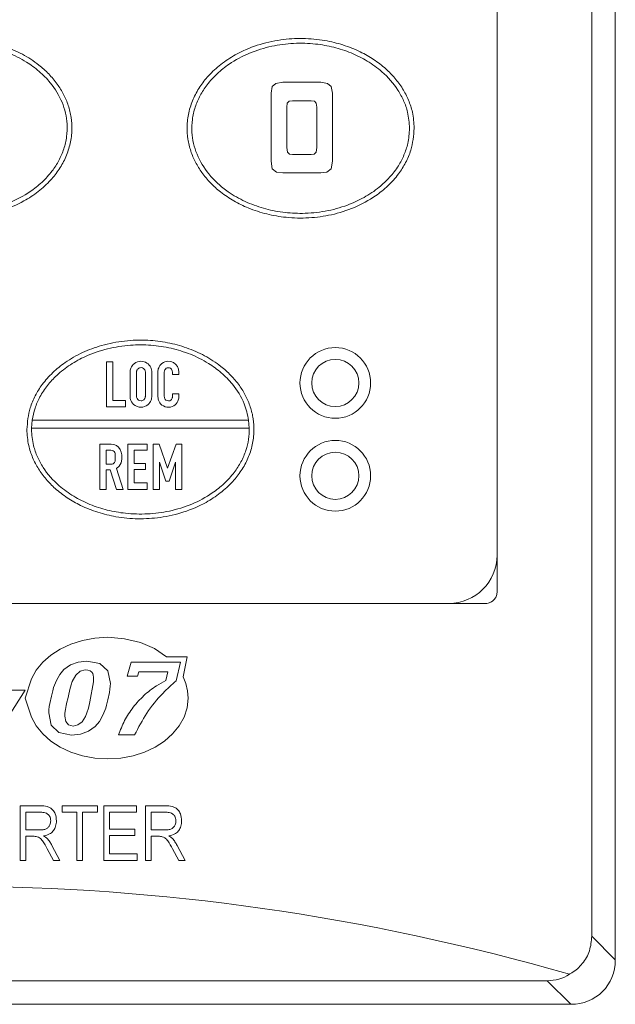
# Model space of a CAD drawing. Header units: inches. Extents: x 2954 to 6480, y 249 to 2776.
# Tile 90 of 105: x 5068 to 5094, y 2027 to 2069. Entities that reach past the tile are written whole.
import ezdxf

# ---------------------------------------------------------------- set-up
doc = ezdxf.new("R2010")
doc.units = ezdxf.units.IN
doc.header["$MEASUREMENT"] = 0
doc.layers.add('LV_PANEL MOUNT', color=7, linetype='Continuous')

# ---------------------------------------------------------------- blocks, each defined once
blk = doc.blocks.new('IHM_SSW07')
at = {"color": 7, "linetype": 'Continuous', "lineweight": 15}
for p, q in [((8408.51, 1724.59), (8408.51, 1632.371)), ((8407.51, 1723.59), (8407.51, 1633.371)), ((8403.497, 1708.081), (8403.497, 1647.985)), ((8403.492, 1649.535), (8403.492, 1691.363)), ((8393.897, 1669.131), (8393.948, 1669.407)), ((8393.948, 1669.407), (8394.103, 1669.547)), ((8394.103, 1669.547), (8394.396, 1669.591)), ((8394.396, 1669.591), (8396.008, 1669.591)), ((8396.008, 1669.591), (8396.3, 1669.547)), ((8396.3, 1669.547), (8396.455, 1669.407)), ((8396.455, 1669.407), (8396.506, 1669.131)), ((8393.897, 1669.131), (8393.897, 1666.241)), ((8396.506, 1669.131), (8396.506, 1666.241)), ((8394.563, 1668.537), (8394.589, 1668.702)), ((8394.589, 1668.702), (8394.664, 1668.785)), ((8394.664, 1668.785), (8394.807, 1668.811)), ((8394.807, 1668.811), (8395.596, 1668.811)), ((8395.596, 1668.811), (8395.739, 1668.785)), ((8395.739, 1668.785), (8395.815, 1668.702)), ((8395.815, 1668.702), (8395.84, 1668.537)), ((8394.563, 1668.537), (8394.563, 1666.82)), ((8395.84, 1668.537), (8395.84, 1666.82)), ((8394.59, 1666.634), (8394.563, 1666.82)), ((8394.68, 1666.549), (8394.59, 1666.634)), ((8394.807, 1666.53), (8394.68, 1666.549)), ((8394.807, 1666.53), (8395.596, 1666.53)), ((8395.723, 1666.549), (8395.596, 1666.53)), ((8395.813, 1666.634), (8395.723, 1666.549)), ((8395.84, 1666.82), (8395.813, 1666.634)), ((8393.951, 1665.926), (8393.897, 1666.241)), ((8396.506, 1666.241), (8396.452, 1665.926)), ((8394.135, 1665.783), (8393.951, 1665.926)), ((8394.396, 1665.753), (8394.135, 1665.783)), ((8394.396, 1665.753), (8396.008, 1665.753)), ((8396.268, 1665.783), (8396.008, 1665.753)), ((8396.452, 1665.926), (8396.268, 1665.783)), ((8386.911, 1655.824), (8386.911, 1657.741)), ((8386.911, 1657.741), (8387.184, 1657.741)), ((8387.184, 1657.741), (8387.184, 1656.1)), ((8388.164, 1657.705), (8388.232, 1657.735)), ((8388.232, 1657.735), (8388.302, 1657.753)), ((8388.302, 1657.753), (8388.374, 1657.758)), ((8388.374, 1657.758), (8388.443, 1657.754)), ((8388.443, 1657.754), (8388.51, 1657.739)), ((8388.51, 1657.739), (8388.574, 1657.715)), ((8388.574, 1657.715), (8388.632, 1657.683)), ((8389.327, 1657.705), (8389.39, 1657.735)), ((8389.39, 1657.735), (8389.456, 1657.753)), ((8389.456, 1657.753), (8389.524, 1657.758)), ((8389.524, 1657.758), (8389.648, 1657.744)), ((8389.648, 1657.744), (8389.758, 1657.7)), ((8387.914, 1657.276), (8387.916, 1657.331)), ((8387.916, 1657.331), (8387.923, 1657.382)), ((8387.923, 1657.382), (8387.933, 1657.428)), ((8387.933, 1657.428), (8387.949, 1657.472)), ((8387.949, 1657.472), (8387.97, 1657.516)), ((8387.97, 1657.516), (8387.998, 1657.56)), ((8387.998, 1657.56), (8388.046, 1657.617)), ((8388.046, 1657.617), (8388.101, 1657.666)), ((8388.101, 1657.666), (8388.164, 1657.705)), ((8388.188, 1657.292), (8388.187, 1657.276)), ((8388.19, 1657.311), (8388.188, 1657.292)), ((8388.193, 1657.333), (8388.19, 1657.311)), ((8388.198, 1657.356), (8388.193, 1657.333)), ((8388.206, 1657.379), (8388.198, 1657.356)), ((8388.217, 1657.401), (8388.206, 1657.379)), ((8388.233, 1657.422), (8388.217, 1657.401)), ((8388.255, 1657.442), (8388.233, 1657.422)), ((8388.284, 1657.461), (8388.255, 1657.442)), ((8388.315, 1657.476), (8388.284, 1657.461)), ((8388.347, 1657.485), (8388.315, 1657.476)), ((8388.38, 1657.488), (8388.347, 1657.485)), ((8388.437, 1657.48), (8388.38, 1657.488)), ((8388.487, 1657.454), (8388.437, 1657.48)), ((8388.529, 1657.411), (8388.487, 1657.454)), ((8388.544, 1657.391), (8388.529, 1657.411)), ((8388.554, 1657.372), (8388.544, 1657.391)), ((8388.559, 1657.356), (8388.554, 1657.372)), ((8388.562, 1657.337), (8388.559, 1657.356)), ((8388.563, 1657.31), (8388.562, 1657.337)), ((8388.564, 1657.276), (8388.563, 1657.31)), ((8388.632, 1657.683), (8388.684, 1657.644)), ((8388.684, 1657.644), (8388.729, 1657.598)), ((8388.729, 1657.598), (8388.766, 1657.547)), ((8388.766, 1657.547), (8388.794, 1657.497)), ((8388.794, 1657.497), (8388.814, 1657.445)), ((8388.814, 1657.445), (8388.827, 1657.392)), ((8388.827, 1657.392), (8388.834, 1657.336)), ((8388.834, 1657.336), (8388.837, 1657.276)), ((8389.098, 1657.296), (8389.1, 1657.348)), ((8389.098, 1656.307), (8389.098, 1657.296)), ((8389.1, 1657.348), (8389.105, 1657.395)), ((8389.105, 1657.395), (8389.114, 1657.44)), ((8389.114, 1657.44), (8389.129, 1657.483)), ((8389.129, 1657.483), (8389.151, 1657.529)), ((8389.151, 1657.529), (8389.182, 1657.577)), ((8389.182, 1657.577), (8389.221, 1657.625)), ((8389.221, 1657.625), (8389.269, 1657.667)), ((8389.269, 1657.667), (8389.327, 1657.705)), ((8389.373, 1657.346), (8389.368, 1657.296)), ((8389.368, 1657.296), (8389.368, 1656.307)), ((8389.388, 1657.391), (8389.373, 1657.346)), ((8389.413, 1657.429), (8389.388, 1657.391)), ((8389.447, 1657.459), (8389.413, 1657.429)), ((8389.488, 1657.477), (8389.447, 1657.459)), ((8389.538, 1657.483), (8389.488, 1657.477)), ((8389.591, 1657.477), (8389.538, 1657.483)), ((8389.634, 1657.459), (8389.591, 1657.477)), ((8389.669, 1657.429), (8389.634, 1657.459)), ((8389.694, 1657.391), (8389.669, 1657.429)), ((8389.708, 1657.346), (8389.694, 1657.391)), ((8389.713, 1657.296), (8389.708, 1657.346)), ((8389.713, 1657.192), (8389.713, 1657.296)), ((8389.758, 1657.7), (8389.853, 1657.628)), ((8389.853, 1657.628), (8389.925, 1657.533)), ((8389.925, 1657.533), (8389.969, 1657.422)), ((8389.969, 1657.422), (8389.983, 1657.296)), ((8389.983, 1657.296), (8389.983, 1657.192)), ((8387.914, 1656.299), (8387.914, 1657.276)), ((8388.187, 1657.276), (8388.187, 1656.299)), ((8388.564, 1656.299), (8388.564, 1657.276)), ((8388.837, 1657.276), (8388.837, 1656.299)), ((8389.983, 1657.192), (8389.713, 1657.192)), ((8387.184, 1656.1), (8387.727, 1656.1)), ((8387.727, 1656.1), (8387.727, 1655.824)), ((8387.915, 1656.253), (8387.914, 1656.299)), ((8387.918, 1656.211), (8387.915, 1656.253)), ((8387.923, 1656.174), (8387.918, 1656.211)), ((8387.933, 1656.134), (8387.923, 1656.174)), ((8387.95, 1656.087), (8387.933, 1656.134)), ((8387.976, 1656.033), (8387.95, 1656.087)), ((8388.187, 1656.299), (8388.188, 1656.279)), ((8388.188, 1656.279), (8388.189, 1656.258)), ((8388.189, 1656.258), (8388.192, 1656.235)), ((8388.192, 1656.235), (8388.199, 1656.21)), ((8388.199, 1656.21), (8388.214, 1656.179)), ((8388.214, 1656.179), (8388.238, 1656.142)), ((8388.238, 1656.142), (8388.272, 1656.109)), ((8388.272, 1656.109), (8388.319, 1656.09)), ((8388.319, 1656.09), (8388.38, 1656.083)), ((8388.38, 1656.083), (8388.413, 1656.086)), ((8388.413, 1656.086), (8388.444, 1656.094)), ((8388.444, 1656.094), (8388.473, 1656.108)), ((8388.473, 1656.108), (8388.498, 1656.125)), ((8388.498, 1656.125), (8388.518, 1656.143)), ((8388.518, 1656.143), (8388.534, 1656.164)), ((8388.534, 1656.164), (8388.545, 1656.184)), ((8388.545, 1656.184), (8388.553, 1656.205)), ((8388.553, 1656.205), (8388.558, 1656.224)), ((8388.558, 1656.224), (8388.561, 1656.245)), ((8388.561, 1656.245), (8388.563, 1656.27)), ((8388.563, 1656.27), (8388.564, 1656.299)), ((8388.784, 1656.055), (8388.753, 1656.003)), ((8388.806, 1656.103), (8388.784, 1656.055)), ((8388.821, 1656.148), (8388.806, 1656.103)), ((8388.83, 1656.193), (8388.821, 1656.148)), ((8388.835, 1656.244), (8388.83, 1656.193)), ((8388.837, 1656.299), (8388.835, 1656.244)), ((8389.1, 1656.253), (8389.098, 1656.307)), ((8389.104, 1656.202), (8389.1, 1656.253)), ((8389.111, 1656.154), (8389.104, 1656.202)), ((8389.124, 1656.105), (8389.111, 1656.154)), ((8389.144, 1656.054), (8389.124, 1656.105)), ((8389.173, 1656), (8389.144, 1656.054)), ((8389.368, 1656.307), (8389.369, 1656.282)), ((8389.369, 1656.282), (8389.369, 1656.257)), ((8389.369, 1656.257), (8389.37, 1656.233)), ((8389.37, 1656.233), (8389.375, 1656.205)), ((8389.375, 1656.205), (8389.388, 1656.174)), ((8389.388, 1656.174), (8389.409, 1656.138)), ((8389.409, 1656.138), (8389.44, 1656.106)), ((8389.44, 1656.106), (8389.484, 1656.087)), ((8389.484, 1656.087), (8389.541, 1656.08)), ((8389.541, 1656.08), (8389.6, 1656.086)), ((8389.6, 1656.086), (8389.644, 1656.103)), ((8389.644, 1656.103), (8389.672, 1656.131)), ((8389.672, 1656.131), (8389.689, 1656.161)), ((8389.689, 1656.161), (8389.701, 1656.186)), ((8389.701, 1656.186), (8389.707, 1656.205)), ((8389.707, 1656.205), (8389.711, 1656.224)), ((8389.711, 1656.224), (8389.713, 1656.246)), ((8389.713, 1656.273), (8389.713, 1656.37)), ((8389.713, 1656.37), (8389.983, 1656.37)), ((8389.713, 1656.246), (8389.713, 1656.273)), ((8389.943, 1656.059), (8389.916, 1656.008)), ((8389.962, 1656.106), (8389.943, 1656.059)), ((8389.973, 1656.151), (8389.962, 1656.106)), ((8389.979, 1656.197), (8389.973, 1656.151)), ((8389.982, 1656.249), (8389.979, 1656.197)), ((8389.983, 1656.307), (8389.982, 1656.249)), ((8389.983, 1656.37), (8389.983, 1656.307)), ((8387.727, 1655.824), (8386.911, 1655.824)), ((8388.013, 1655.976), (8387.976, 1656.033)), ((8388.066, 1655.924), (8388.013, 1655.976)), ((8388.134, 1655.876), (8388.066, 1655.924)), ((8388.212, 1655.838), (8388.134, 1655.876)), ((8388.295, 1655.815), (8388.212, 1655.838)), ((8388.383, 1655.807), (8388.295, 1655.815)), ((8388.459, 1655.814), (8388.383, 1655.807)), ((8388.532, 1655.833), (8388.459, 1655.814)), ((8388.601, 1655.865), (8388.532, 1655.833)), ((8388.663, 1655.906), (8388.601, 1655.865)), ((8388.714, 1655.952), (8388.663, 1655.906)), ((8388.753, 1656.003), (8388.714, 1655.952)), ((8389.212, 1655.947), (8389.173, 1656)), ((8389.263, 1655.901), (8389.212, 1655.947)), ((8389.327, 1655.862), (8389.263, 1655.901)), ((8389.399, 1655.832), (8389.327, 1655.862)), ((8389.476, 1655.813), (8389.399, 1655.832)), ((8389.558, 1655.807), (8389.476, 1655.813)), ((8389.628, 1655.814), (8389.558, 1655.807)), ((8389.698, 1655.835), (8389.628, 1655.814)), ((8389.766, 1655.869), (8389.698, 1655.835)), ((8389.828, 1655.912), (8389.766, 1655.869)), ((8389.878, 1655.958), (8389.828, 1655.912)), ((8389.916, 1656.008), (8389.878, 1655.958)), ((8383.763, 1655.259), (8383.735, 1654.92)), ((8383.763, 1655.259), (8392.947, 1655.259)), ((8392.975, 1654.92), (8392.947, 1655.259)), ((8392.975, 1654.92), (8383.735, 1654.92)), ((8386.631, 1652.324), (8386.631, 1654.241)), ((8386.631, 1654.241), (8387.111, 1654.241)), ((8387.099, 1653.985), (8386.904, 1653.985)), ((8386.904, 1653.985), (8386.904, 1653.387)), ((8387.154, 1653.979), (8387.099, 1653.985)), ((8387.111, 1654.241), (8387.23, 1654.226)), ((8387.2, 1653.961), (8387.154, 1653.979)), ((8387.237, 1653.93), (8387.2, 1653.961)), ((8387.23, 1654.226), (8387.337, 1654.182)), ((8387.337, 1654.182), (8387.429, 1654.109)), ((8387.429, 1654.109), (8387.501, 1654.014)), ((8387.501, 1654.014), (8387.544, 1653.907)), ((8387.817, 1654.241), (8388.636, 1654.241)), ((8387.817, 1652.324), (8387.817, 1654.241)), ((8388.636, 1653.988), (8388.087, 1653.988)), ((8388.087, 1653.988), (8388.087, 1653.422)), ((8388.636, 1654.241), (8388.636, 1653.988)), ((8388.889, 1652.324), (8388.889, 1654.241)), ((8388.889, 1654.241), (8389.145, 1654.241)), ((8389.145, 1654.241), (8389.51, 1653.221)), ((8389.51, 1653.221), (8389.866, 1654.241)), ((8389.866, 1654.241), (8390.119, 1654.241)), ((8390.119, 1654.241), (8390.119, 1652.324)), ((8387.264, 1653.89), (8387.237, 1653.93)), ((8387.28, 1653.842), (8387.264, 1653.89)), ((8387.276, 1653.52), (8387.281, 1653.547)), ((8387.286, 1653.787), (8387.28, 1653.842)), ((8387.281, 1653.547), (8387.285, 1653.577)), ((8387.285, 1653.577), (8387.286, 1653.609)), ((8387.286, 1653.609), (8387.286, 1653.787)), ((8387.559, 1653.609), (8387.534, 1653.446)), ((8387.544, 1653.907), (8387.559, 1653.787)), ((8387.559, 1653.787), (8387.559, 1653.609)), ((8386.904, 1653.387), (8387.096, 1653.387)), ((8387.076, 1653.146), (8386.904, 1653.146)), ((8386.904, 1653.146), (8386.904, 1652.324)), ((8387.335, 1652.324), (8387.076, 1653.146)), ((8387.096, 1653.387), (8387.15, 1653.394)), ((8387.15, 1653.394), (8387.198, 1653.414)), ((8387.198, 1653.414), (8387.24, 1653.448)), ((8387.24, 1653.448), (8387.255, 1653.47)), ((8387.255, 1653.47), (8387.267, 1653.494)), ((8387.267, 1653.494), (8387.276, 1653.52)), ((8387.459, 1653.311), (8387.335, 1653.203)), ((8387.335, 1653.203), (8387.625, 1652.324)), ((8387.534, 1653.446), (8387.459, 1653.311)), ((8388.087, 1653.422), (8388.57, 1653.422)), ((8388.57, 1653.163), (8388.087, 1653.163)), ((8388.087, 1653.163), (8388.087, 1652.6)), ((8388.57, 1653.422), (8388.57, 1653.163)), ((8389.435, 1652.672), (8389.162, 1653.482)), ((8389.162, 1653.482), (8389.162, 1652.324)), ((8389.846, 1653.482), (8389.573, 1652.672)), ((8389.846, 1652.324), (8389.846, 1653.482)), ((8386.904, 1652.324), (8386.631, 1652.324)), ((8387.625, 1652.324), (8387.335, 1652.324)), ((8388.636, 1652.324), (8387.817, 1652.324)), ((8388.087, 1652.6), (8388.636, 1652.6)), ((8388.636, 1652.6), (8388.636, 1652.324)), ((8389.162, 1652.324), (8388.889, 1652.324)), ((8389.573, 1652.672), (8389.435, 1652.672)), ((8390.119, 1652.324), (8389.846, 1652.324)), ((8402.997, 1647.485), (8358.022, 1647.485)), ((8386.968, 1646.048), (8386.415, 1646.014)), ((8387.685, 1645.99), (8386.968, 1646.048)), ((8385.401, 1645.759), (8384.954, 1645.549)), ((8385.891, 1645.916), (8385.401, 1645.759)), ((8386.415, 1646.014), (8385.891, 1645.916)), ((8388.351, 1645.826), (8387.685, 1645.99)), ((8388.949, 1645.567), (8388.351, 1645.826)), ((8384.556, 1645.292), (8384.214, 1644.991)), ((8384.954, 1645.549), (8384.556, 1645.292)), ((8389.464, 1645.225), (8388.949, 1645.567)), ((8390.341, 1645.225), (8389.464, 1645.225)), ((8390.163, 1644.376), (8390.341, 1645.225)), ((8384.214, 1644.991), (8383.936, 1644.653)), ((8385.384, 1644.878), (8385.108, 1644.678)), ((8385.708, 1644.999), (8385.384, 1644.878)), ((8386.082, 1645.039), (8385.708, 1644.999)), ((8386.637, 1644.934), (8386.082, 1645.039)), ((8386.971, 1644.62), (8386.637, 1644.934)), ((8387.967, 1644.989), (8387.788, 1644.401)), ((8390.051, 1644.989), (8387.967, 1644.989)), ((8389.873, 1644.204), (8390.051, 1644.989)), ((8383.936, 1644.653), (8383.728, 1644.284)), ((8384.934, 1644.472), (8384.787, 1644.218)), ((8385.108, 1644.678), (8384.934, 1644.472)), ((8385.462, 1644.168), (8385.612, 1644.449)), ((8385.612, 1644.449), (8385.793, 1644.618)), ((8385.793, 1644.618), (8386.006, 1644.674)), ((8386.006, 1644.674), (8386.129, 1644.662)), ((8386.129, 1644.662), (8386.227, 1644.628)), ((8386.227, 1644.628), (8386.298, 1644.571)), ((8386.298, 1644.571), (8386.333, 1644.513)), ((8386.333, 1644.513), (8386.354, 1644.441)), ((8386.354, 1644.441), (8386.363, 1644.354)), ((8386.363, 1644.354), (8386.363, 1644.164)), ((8387.082, 1644.096), (8386.971, 1644.62)), ((8388.23, 1644.401), (8387.788, 1644.401)), ((8388.286, 1644.585), (8388.23, 1644.401)), ((8389.514, 1644.585), (8388.286, 1644.585)), ((8389.431, 1644.217), (8389.514, 1644.585)), ((8390.282, 1644.086), (8390.163, 1644.376)), ((8383.728, 1644.284), (8383.462, 1643.471)), ((8384.787, 1644.218), (8384.667, 1643.917)), ((8385.362, 1643.832), (8385.415, 1644.031)), ((8385.415, 1644.031), (8385.462, 1644.168)), ((8386.363, 1644.164), (8386.203, 1643.305)), ((8387.063, 1643.842), (8387.077, 1643.97)), ((8387.077, 1643.97), (8387.082, 1644.096)), ((8390.356, 1643.784), (8390.282, 1644.086)), ((8380.865, 1639.721), (8383.459, 1643.805)), ((8383.459, 1643.805), (8382.093, 1643.805)), ((8384.579, 1643.559), (8384.512, 1643.244)), ((8384.631, 1643.783), (8384.579, 1643.559)), ((8384.667, 1643.917), (8384.631, 1643.783)), ((8385.269, 1643.432), (8385.302, 1643.571)), ((8385.302, 1643.571), (8385.362, 1643.832)), ((8386.972, 1643.396), (8387.04, 1643.712)), ((8387.04, 1643.712), (8387.063, 1643.842)), ((8390.381, 1643.471), (8390.356, 1643.784)), ((8383.462, 1643.471), (8383.728, 1642.657)), ((8384.486, 1643.109), (8384.471, 1642.976)), ((8384.512, 1643.244), (8384.486, 1643.109)), ((8385.17, 1642.983), (8385.203, 1643.157)), ((8385.203, 1643.157), (8385.236, 1643.294)), ((8385.236, 1643.294), (8385.269, 1643.432)), ((8386.203, 1643.305), (8386.144, 1643.047)), ((8386.884, 1643.047), (8386.92, 1643.175)), ((8386.92, 1643.175), (8386.972, 1643.396)), ((8390.336, 1643.053), (8390.381, 1643.471)), ((8384.471, 1642.976), (8384.466, 1642.845)), ((8384.466, 1642.845), (8384.573, 1642.321)), ((8385.143, 1642.704), (8385.149, 1642.832)), ((8385.182, 1642.472), (8385.143, 1642.704)), ((8385.149, 1642.832), (8385.17, 1642.983)), ((8386.021, 1642.685), (8385.878, 1642.464)), ((8386.083, 1642.841), (8386.021, 1642.685)), ((8386.144, 1643.047), (8386.083, 1642.841)), ((8386.613, 1642.482), (8386.763, 1642.741)), ((8386.763, 1642.741), (8386.884, 1643.047)), ((8390.207, 1642.657), (8390.336, 1643.053)), ((8383.728, 1642.657), (8383.936, 1642.288)), ((8383.936, 1642.288), (8384.214, 1641.95)), ((8384.573, 1642.321), (8384.893, 1642.007)), ((8385.3, 1642.333), (8385.182, 1642.472)), ((8385.496, 1642.286), (8385.3, 1642.333)), ((8385.703, 1642.331), (8385.496, 1642.286)), ((8385.878, 1642.464), (8385.703, 1642.331)), ((8386.151, 1642.066), (8386.435, 1642.271)), ((8386.435, 1642.271), (8386.613, 1642.482)), ((8389.721, 1641.95), (8389.999, 1642.288)), ((8389.999, 1642.288), (8390.207, 1642.657)), ((8384.214, 1641.95), (8384.556, 1641.65)), ((8384.893, 1642.007), (8385.428, 1641.902)), ((8385.428, 1641.902), (8385.815, 1641.943)), ((8385.815, 1641.943), (8386.151, 1642.066)), ((8388.11, 1641.905), (8387.423, 1641.905)), ((8389.379, 1641.65), (8389.721, 1641.95)), ((8384.556, 1641.65), (8384.954, 1641.392)), ((8388.981, 1641.392), (8389.379, 1641.65)), ((8384.954, 1641.392), (8385.401, 1641.182)), ((8385.401, 1641.182), (8385.891, 1641.025)), ((8385.891, 1641.025), (8386.415, 1640.927)), ((8387.52, 1640.927), (8388.044, 1641.025)), ((8388.044, 1641.025), (8388.534, 1641.182)), ((8388.534, 1641.182), (8388.981, 1641.392)), ((8386.415, 1640.927), (8386.968, 1640.893)), ((8386.968, 1640.893), (8387.52, 1640.927)), ((8383.257, 1638.899), (8383.257, 1636.588)), ((8384.106, 1638.899), (8383.257, 1638.899)), ((8383.498, 1638.629), (8384.123, 1638.629)), ((8383.498, 1637.879), (8383.498, 1638.629)), ((8385.029, 1638.899), (8385.029, 1638.629)), ((8386.53, 1638.899), (8385.029, 1638.899)), ((8385.029, 1638.629), (8385.659, 1638.629)), ((8385.659, 1638.629), (8385.659, 1636.588)), ((8385.899, 1638.629), (8386.53, 1638.629)), ((8385.899, 1636.588), (8385.899, 1638.629)), ((8386.53, 1638.629), (8386.53, 1638.899)), ((8388.181, 1638.899), (8386.8, 1638.899)), ((8386.8, 1638.899), (8386.8, 1636.588)), ((8387.04, 1638.629), (8388.181, 1638.629)), ((8387.04, 1637.909), (8387.04, 1638.629)), ((8388.181, 1638.629), (8388.181, 1638.899)), ((8388.571, 1638.899), (8388.571, 1636.588)), ((8389.42, 1638.899), (8388.571, 1638.899)), ((8388.811, 1638.629), (8389.437, 1638.629)), ((8388.811, 1637.879), (8388.811, 1638.629)), ((8384.061, 1637.879), (8383.498, 1637.879)), ((8388.121, 1637.909), (8387.04, 1637.909)), ((8388.121, 1637.639), (8388.121, 1637.909)), ((8389.374, 1637.879), (8388.811, 1637.879)), ((8383.498, 1637.609), (8383.804, 1637.609)), ((8383.498, 1636.588), (8383.498, 1637.609)), ((8387.04, 1637.639), (8388.121, 1637.639)), ((8387.04, 1636.858), (8387.04, 1637.639)), ((8388.811, 1637.609), (8389.117, 1637.609)), ((8388.811, 1636.588), (8388.811, 1637.609)), ((8384.399, 1637.082), (8384.666, 1636.588)), ((8384.939, 1636.588), (8384.6, 1637.22)), ((8388.211, 1636.858), (8387.04, 1636.858)), ((8388.211, 1636.588), (8388.211, 1636.858)), ((8389.712, 1637.082), (8389.979, 1636.588)), ((8390.252, 1636.588), (8389.914, 1637.22)), ((8383.257, 1636.588), (8383.498, 1636.588)), ((8384.666, 1636.588), (8384.939, 1636.588)), ((8385.659, 1636.588), (8385.899, 1636.588)), ((8386.8, 1636.588), (8388.211, 1636.588)), ((8388.571, 1636.588), (8388.811, 1636.588)), ((8389.979, 1636.588), (8390.252, 1636.588)), ((8408.51, 1632.371), (8407.51, 1633.371)), ((8355.4, 1631.481), (8405.619, 1631.481)), ((8405.619, 1631.481), (8406.619, 1630.481)), ((8354.4, 1630.481), (8406.619, 1630.481))]:
    blk.add_line(p, q, dxfattribs=at)
for centre, radius in [((8396.626, 1656.838), 1.5), ((8396.626, 1656.838), 1), ((8396.626, 1656.838), 1), ((8396.626, 1652.901), 1.5), ((8396.626, 1652.901), 1), ((8396.626, 1652.901), 1)]:
    blk.add_circle(centre, radius, dxfattribs=at)
blk.add_arc((8401.442, 1649.535), 2.05, 270, 0, dxfattribs=at)
for centre, major_axis, ratio, start_param, end_param in [((8380.51, 428.522), (0, 1206.959), 0.275, 6.204621, 6.36175), ((8406.394, 1632.596), (-1.573, 1.573), 0.89882, 2.40943, 3.873755), ((8405.173, 1633.818), (-1.391, 2.057), 0.797112, 2.647335, 3.139168)]:
    blk.add_ellipse(centre, major_axis=major_axis, ratio=ratio, start_param=start_param, end_param=end_param, dxfattribs=at)
for points, knots in [([(8375.806, 1667.652), (8375.822, 1667.422), (8375.849, 1667.012), (8376.04, 1666.452), (8376.29, 1665.97), (8376.615, 1665.532), (8377.023, 1665.116), (8377.514, 1664.74), (8378.122, 1664.396), (8378.815, 1664.121), (8379.634, 1663.922), (8380.525, 1663.84), (8381.497, 1663.897), (8382.476, 1664.12), (8383.333, 1664.487), (8384.025, 1664.94), (8384.529, 1665.4), (8384.921, 1665.901), (8385.207, 1666.423), (8385.391, 1666.989), (8385.464, 1667.558), (8385.427, 1668.105), (8385.305, 1668.61), (8385.103, 1669.085), (8384.825, 1669.536), (8384.471, 1669.955), (8383.984, 1670.394), (8383.358, 1670.799), (8382.592, 1671.134), (8381.78, 1671.35), (8380.893, 1671.458), (8379.947, 1671.43), (8379.013, 1671.248), (8378.165, 1670.934), (8377.468, 1670.54), (8376.895, 1670.074), (8376.467, 1669.596), (8376.15, 1669.087), (8375.878, 1668.456), (8375.834, 1667.96), (8375.806, 1667.652)], [0, 0, 0, 0, 0.025382, 0.045196, 0.065021, 0.085178, 0.105347, 0.129343, 0.153355, 0.182455, 0.211568, 0.246298, 0.281028, 0.318958, 0.356849, 0.383509, 0.410143, 0.431918, 0.453673, 0.475588, 0.497489, 0.516703, 0.535925, 0.55472, 0.573525, 0.59437, 0.615227, 0.64582, 0.676445, 0.707431, 0.738428, 0.775046, 0.811655, 0.843242, 0.874802, 0.899743, 0.924661, 0.945354, 0.966032, 1, 1, 1, 1]), ([(8376.006, 1667.652), (8376.023, 1667.421), (8376.051, 1667.022), (8376.246, 1666.483), (8376.57, 1665.881), (8377.09, 1665.299), (8377.786, 1664.799), (8378.478, 1664.454), (8379.217, 1664.216), (8380.038, 1664.071), (8380.926, 1664.046), (8381.879, 1664.169), (8382.815, 1664.458), (8383.594, 1664.872), (8384.189, 1665.345), (8384.598, 1665.793), (8384.906, 1666.271), (8385.119, 1666.76), (8385.238, 1667.282), (8385.259, 1667.799), (8385.185, 1668.292), (8384.989, 1668.903), (8384.613, 1669.515), (8384.069, 1670.067), (8383.473, 1670.502), (8382.757, 1670.86), (8381.932, 1671.117), (8381.075, 1671.245), (8380.163, 1671.247), (8379.222, 1671.1), (8378.363, 1670.806), (8377.642, 1670.413), (8377.099, 1669.993), (8376.669, 1669.526), (8376.344, 1669.036), (8376.117, 1668.492), (8376.017, 1668.02), (8376.009, 1667.738), (8376.006, 1667.652)], [0, 0, 0, 0, 0.026645, 0.046267, 0.065902, 0.10577, 0.13539, 0.165044, 0.195129, 0.225227, 0.261497, 0.297763, 0.336223, 0.374628, 0.399377, 0.424103, 0.444628, 0.465137, 0.485772, 0.506398, 0.524822, 0.543254, 0.580656, 0.606751, 0.632874, 0.665988, 0.699129, 0.732694, 0.766262, 0.8045, 0.842704, 0.871068, 0.899401, 0.92197, 0.944516, 0.967273, 0.990011, 1, 1, 1, 1]), ([(8399.975, 1667.641), (8399.96, 1667.871), (8399.933, 1668.282), (8399.742, 1668.845), (8399.492, 1669.331), (8399.165, 1669.774), (8398.755, 1670.193), (8398.261, 1670.571), (8397.652, 1670.917), (8396.957, 1671.193), (8396.139, 1671.391), (8395.25, 1671.472), (8394.281, 1671.414), (8393.306, 1671.19), (8392.452, 1670.824), (8391.761, 1670.369), (8391.255, 1669.907), (8390.862, 1669.402), (8390.575, 1668.876), (8390.39, 1668.305), (8390.318, 1667.732), (8390.356, 1667.181), (8390.479, 1666.671), (8390.683, 1666.192), (8390.964, 1665.737), (8391.322, 1665.314), (8391.775, 1664.907), (8392.312, 1664.548), (8392.97, 1664.227), (8393.714, 1663.986), (8394.579, 1663.837), (8395.504, 1663.817), (8396.486, 1663.951), (8397.447, 1664.256), (8398.251, 1664.69), (8398.869, 1665.189), (8399.3, 1665.667), (8399.622, 1666.179), (8399.902, 1666.819), (8399.947, 1667.325), (8399.975, 1667.641)], [0, 0, 0, 0, 0.025323, 0.045256, 0.065199, 0.085472, 0.105758, 0.129809, 0.153877, 0.182943, 0.212023, 0.246587, 0.281152, 0.318814, 0.356437, 0.383139, 0.409815, 0.431694, 0.453552, 0.475567, 0.497569, 0.516922, 0.536282, 0.555229, 0.574186, 0.595166, 0.616158, 0.641231, 0.666321, 0.696776, 0.727245, 0.762893, 0.798538, 0.836163, 0.873737, 0.89864, 0.92352, 0.944403, 0.96527, 1, 1, 1, 1]), ([(8399.775, 1667.641), (8399.759, 1667.871), (8399.731, 1668.272), (8399.537, 1668.814), (8399.212, 1669.421), (8398.691, 1670.008), (8397.993, 1670.511), (8397.301, 1670.857), (8396.562, 1671.096), (8395.742, 1671.241), (8394.857, 1671.266), (8393.908, 1671.143), (8392.977, 1670.856), (8392.199, 1670.443), (8391.603, 1669.969), (8391.19, 1669.519), (8390.879, 1669.037), (8390.664, 1668.542), (8390.544, 1668.016), (8390.523, 1667.494), (8390.597, 1666.996), (8390.794, 1666.378), (8391.152, 1665.796), (8391.633, 1665.29), (8392.141, 1664.885), (8392.787, 1664.519), (8393.571, 1664.23), (8394.392, 1664.062), (8395.277, 1664.01), (8396.205, 1664.099), (8397.086, 1664.337), (8397.853, 1664.69), (8398.457, 1665.093), (8398.943, 1665.553), (8399.299, 1666.016), (8399.553, 1666.503), (8399.735, 1667.036), (8399.761, 1667.424), (8399.775, 1667.641)], [0, 0, 0, 0, 0.026579, 0.046318, 0.06607, 0.106168, 0.135738, 0.165341, 0.195354, 0.22538, 0.261423, 0.297464, 0.335638, 0.373759, 0.398633, 0.423483, 0.44415, 0.4648, 0.485575, 0.506342, 0.524924, 0.543514, 0.581216, 0.602693, 0.624182, 0.656179, 0.688204, 0.720559, 0.752921, 0.790485, 0.828028, 0.857998, 0.887936, 0.911611, 0.935262, 0.955134, 0.974993, 1, 1, 1, 1]), ([(8383.535, 1654.866), (8383.55, 1654.636), (8383.577, 1654.226), (8383.769, 1653.666), (8384.018, 1653.185), (8384.343, 1652.746), (8384.751, 1652.33), (8385.243, 1651.955), (8385.85, 1651.61), (8386.544, 1651.335), (8387.362, 1651.137), (8388.253, 1651.054), (8389.225, 1651.112), (8390.204, 1651.335), (8391.062, 1651.701), (8391.753, 1652.155), (8392.257, 1652.614), (8392.649, 1653.116), (8392.935, 1653.637), (8393.119, 1654.204), (8393.192, 1654.772), (8393.155, 1655.319), (8393.033, 1655.824), (8392.831, 1656.299), (8392.553, 1656.75), (8392.2, 1657.17), (8391.713, 1657.608), (8391.086, 1658.013), (8390.32, 1658.348), (8389.509, 1658.565), (8388.621, 1658.672), (8387.676, 1658.644), (8386.741, 1658.463), (8385.893, 1658.148), (8385.196, 1657.754), (8384.623, 1657.289), (8384.196, 1656.811), (8383.878, 1656.301), (8383.606, 1655.67), (8383.562, 1655.174), (8383.535, 1654.866)], [0, 0, 0, 0, 0.025382, 0.045196, 0.065021, 0.085178, 0.105348, 0.129343, 0.153355, 0.182455, 0.211569, 0.246298, 0.281028, 0.318958, 0.356848, 0.383509, 0.410143, 0.431918, 0.453673, 0.475588, 0.497489, 0.516704, 0.535926, 0.55472, 0.573525, 0.59437, 0.615227, 0.645821, 0.676446, 0.707431, 0.738428, 0.775046, 0.811656, 0.843243, 0.874803, 0.899743, 0.924661, 0.945355, 0.966033, 1, 1, 1, 1]), ([(8392.947, 1655.259), (8392.895, 1655.495), (8392.773, 1656.048), (8392.339, 1656.729), (8391.798, 1657.282), (8391.201, 1657.717), (8390.485, 1658.074), (8389.661, 1658.331), (8388.803, 1658.459), (8387.892, 1658.461), (8386.951, 1658.314), (8386.091, 1658.02), (8385.371, 1657.627), (8384.828, 1657.207), (8384.397, 1656.74), (8384.086, 1656.269), (8383.864, 1655.77), (8383.796, 1655.429), (8383.763, 1655.259)], [0, 0, 0, 0, 0.059647, 0.139305, 0.194881, 0.250516, 0.32104, 0.391623, 0.463108, 0.534599, 0.616035, 0.697402, 0.75781, 0.81815, 0.866217, 0.914235, 0.95713, 1, 1, 1, 1]), ([(8383.735, 1654.92), (8383.735, 1654.902), (8383.732, 1654.654), (8383.785, 1654.236), (8383.972, 1653.697), (8384.299, 1653.096), (8384.818, 1652.513), (8385.514, 1652.013), (8386.206, 1651.668), (8386.946, 1651.43), (8387.767, 1651.285), (8388.654, 1651.26), (8389.607, 1651.383), (8390.543, 1651.672), (8391.322, 1652.086), (8391.917, 1652.559), (8392.326, 1653.007), (8392.635, 1653.485), (8392.839, 1653.958), (8392.959, 1654.442), (8392.97, 1654.761), (8392.975, 1654.92)], [0, 0, 0, 0, 0.004174, 0.057019, 0.095937, 0.13488, 0.213951, 0.272697, 0.331511, 0.391179, 0.450874, 0.522807, 0.594735, 0.671013, 0.747183, 0.796268, 0.845307, 0.886016, 0.926692, 0.963352, 1, 1, 1, 1]), ([(8403.497, 1647.985), (8403.492, 1647.929), (8403.481, 1647.817), (8403.395, 1647.667), (8403.268, 1647.554), (8403.128, 1647.494), (8403.034, 1647.488), (8402.997, 1647.485)], [0, 0, 0, 0, 0.21406, 0.428111, 0.642396, 0.857169, 1, 1, 1, 1]), ([(8387.423, 1641.905), (8387.503, 1642.111), (8387.665, 1642.53), (8388.034, 1643.092), (8388.491, 1643.591), (8388.965, 1643.965), (8389.298, 1644.145), (8389.431, 1644.217)], [0, 0, 0, 0, 0.210813, 0.42774, 0.638552, 0.855477, 1, 1, 1, 1]), ([(8388.11, 1641.905), (8388.272, 1642.22), (8388.602, 1642.86), (8389.219, 1643.625), (8389.682, 1644.035), (8389.873, 1644.204)], [0, 0, 0, 0, 0.363851, 0.738256, 1, 1, 1, 1]), ([(8384.788, 1638.263), (8384.78, 1638.363), (8384.765, 1638.528), (8384.654, 1638.714), (8384.533, 1638.826), (8384.347, 1638.894), (8384.202, 1638.897), (8384.106, 1638.899)], [0, 0, 0, 0, 0.279376, 0.456066, 0.59461, 0.733447, 1, 1, 1, 1]), ([(8384.123, 1638.629), (8384.187, 1638.626), (8384.29, 1638.621), (8384.419, 1638.558), (8384.498, 1638.475), (8384.542, 1638.371), (8384.546, 1638.299), (8384.548, 1638.261)], [0, 0, 0, 0, 0.296719, 0.478933, 0.662091, 0.824158, 1, 1, 1, 1]), ([(8390.102, 1638.263), (8390.093, 1638.363), (8390.078, 1638.528), (8389.968, 1638.714), (8389.847, 1638.826), (8389.661, 1638.894), (8389.515, 1638.897), (8389.42, 1638.899)], [0, 0, 0, 0, 0.279333, 0.456021, 0.594578, 0.733429, 1, 1, 1, 1]), ([(8389.437, 1638.629), (8389.5, 1638.626), (8389.603, 1638.621), (8389.733, 1638.558), (8389.811, 1638.475), (8389.855, 1638.371), (8389.86, 1638.299), (8389.862, 1638.261)], [0, 0, 0, 0, 0.296763, 0.479009, 0.662202, 0.824253, 1, 1, 1, 1]), ([(8384.548, 1638.261), (8384.543, 1638.204), (8384.533, 1638.108), (8384.455, 1637.993), (8384.354, 1637.917), (8384.216, 1637.882), (8384.115, 1637.88), (8384.061, 1637.879)], [0, 0, 0, 0, 0.239531, 0.405423, 0.571641, 0.768435, 1, 1, 1, 1]), ([(8384.248, 1637.624), (8384.334, 1637.645), (8384.481, 1637.68), (8384.649, 1637.816), (8384.755, 1637.988), (8384.786, 1638.146), (8384.788, 1638.242), (8384.788, 1638.263)], [0, 0, 0, 0, 0.2856628, 0.4859177, 0.6864191, 0.934265, 1, 1, 1, 1]), ([(8389.862, 1638.261), (8389.856, 1638.204), (8389.846, 1638.108), (8389.769, 1637.993), (8389.668, 1637.917), (8389.529, 1637.882), (8389.429, 1637.88), (8389.374, 1637.879)], [0, 0, 0, 0, 0.239491, 0.405361, 0.571554, 0.768391, 1, 1, 1, 1]), ([(8389.562, 1637.624), (8389.648, 1637.645), (8389.794, 1637.68), (8389.963, 1637.815), (8390.069, 1637.988), (8390.099, 1638.146), (8390.101, 1638.242), (8390.102, 1638.263)], [0, 0, 0, 0, 0.285617, 0.48589, 0.686412, 0.934129, 1, 1, 1, 1]), ([(8383.804, 1637.609), (8383.86, 1637.607), (8383.955, 1637.606), (8384.099, 1637.539), (8384.252, 1637.364), (8384.339, 1637.196), (8384.399, 1637.082)], [0, 0, 0, 0, 0.1954828, 0.3331474, 0.5456467, 1, 1, 1, 1]), ([(8384.399, 1637.516), (8384.388, 1637.527), (8384.366, 1637.549), (8384.316, 1637.586), (8384.275, 1637.608), (8384.248, 1637.624)], [0, 0, 0, 0, 0.250705, 0.50168, 1, 1, 1, 1]), ([(8384.6, 1637.22), (8384.586, 1637.246), (8384.557, 1637.298), (8384.492, 1637.399), (8384.436, 1637.469), (8384.399, 1637.516)], [0, 0, 0, 0, 0.250233, 0.500586, 1, 1, 1, 1]), ([(8389.117, 1637.609), (8389.173, 1637.607), (8389.269, 1637.606), (8389.412, 1637.539), (8389.565, 1637.364), (8389.653, 1637.196), (8389.712, 1637.082)], [0, 0, 0, 0, 0.1955121, 0.3332096, 0.5457682, 1, 1, 1, 1]), ([(8389.713, 1637.516), (8389.701, 1637.527), (8389.679, 1637.549), (8389.629, 1637.586), (8389.588, 1637.608), (8389.562, 1637.624)], [0, 0, 0, 0, 0.250658, 0.501573, 1, 1, 1, 1]), ([(8389.914, 1637.22), (8389.899, 1637.246), (8389.871, 1637.298), (8389.806, 1637.399), (8389.75, 1637.469), (8389.713, 1637.516)], [0, 0, 0, 0, 0.250213, 0.500539, 1, 1, 1, 1]), ([(8407.51, 1633.371), (8407.491, 1633.162), (8407.453, 1632.743), (8407.141, 1632.193), (8406.802, 1631.892), (8406.594, 1631.777), (8406.559, 1631.758)], [0, 0, 0, 0, 0.317879, 0.636603, 0.939359, 1, 1, 1, 1])]:
    blk.add_open_spline(points, degree=3, knots=knots, dxfattribs=at)

msp = doc.modelspace()

# ---------------------------------------------------------------- block references
at = {"layer": 'LV_PANEL MOUNT'}
msp.add_blockref('IHM_SSW07', (-3314.971, 396.516), dxfattribs=at)

doc.saveas('drawing.dxf')
